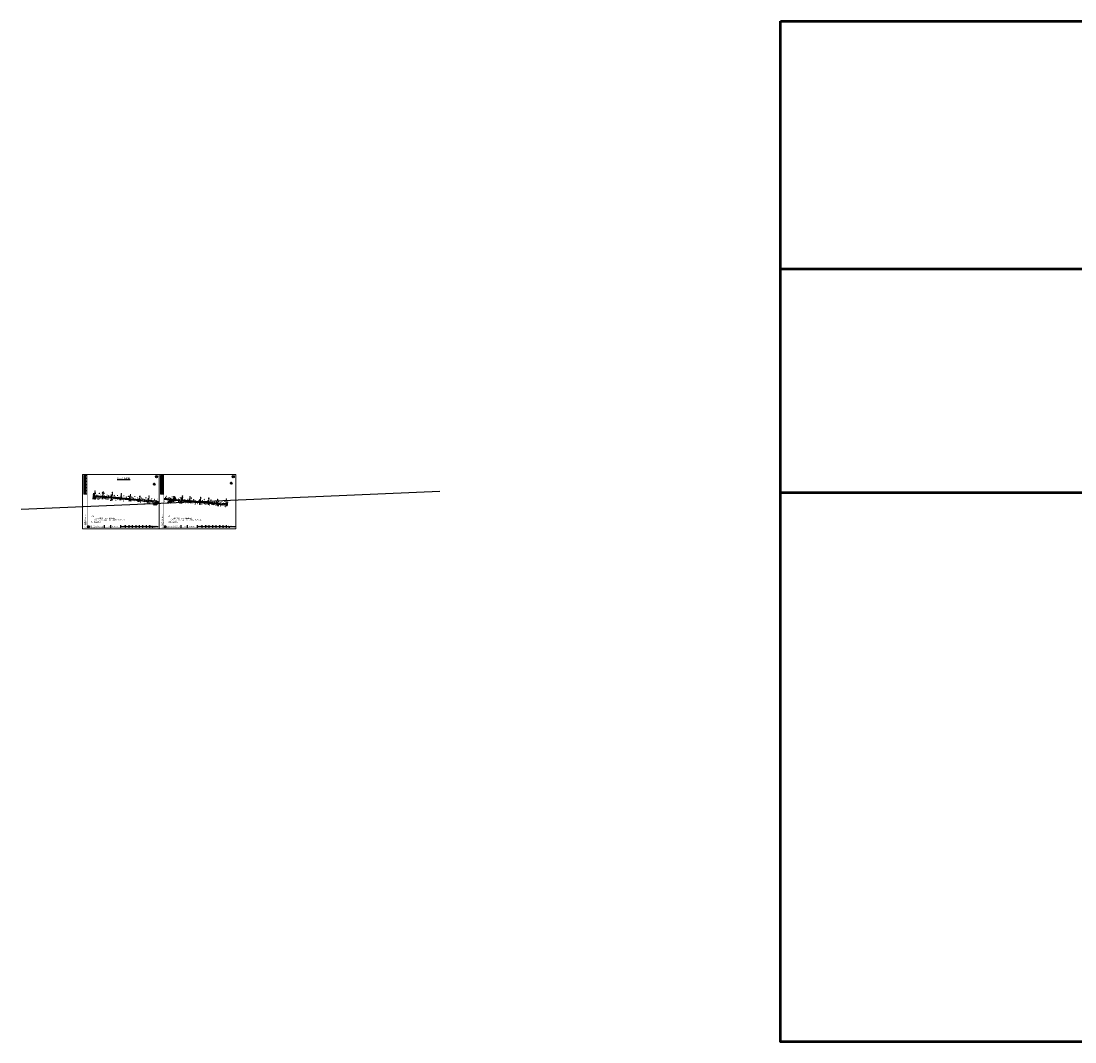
# Model space of a CAD drawing. Header units: millimetres. Extents: x -1851 to 142262423, y -629789 to 22327943.
# Tile 1 of 69: x -1851 to 9687, y -4064 to 7105. Entities that reach past the tile are written whole.
import ezdxf
from ezdxf.enums import TextEntityAlignment as Align

# ---------------------------------------------------------------- set-up
doc = ezdxf.new("R2010")
doc.units = ezdxf.units.MM
for name, pattern in [('X1', [5, 4, -1]), ('X3', [5, 4, -1]), ('X5', [3, 2, -1])]:
    doc.linetypes.add(name, pattern=pattern)
for name, color, linetype in [('DIMTEX', 7, 'Continuous'), ('DLDW', 7, 'Continuous'), ('DLSS', 7, 'Continuous'), ('DMTZ', 7, 'Continuous'), ('duanmianxian', 7, 'Continuous'), ('GCD', 7, 'Continuous'), ('GXYZ', 7, 'Continuous'), ('JMD', 7, 'Continuous'), ('LINE', 7, 'Continuous'), ('SXSS', 7, 'Continuous'), ('ZBTZ', 7, 'Continuous'), ('断面', 7, 'Continuous'), ('断面零线', 7, 'Continuous'), ('说明文字', 7, 'Continuous')]:
    doc.layers.add(name, color=color, linetype=linetype)
doc.layers.add('文字', color=7, linetype='Continuous', lineweight=15)
doc.styles.add('-仿宋_GB2312', font='FangSong_GB2312.ttf')
doc.styles.add('FSDB', font='tssdeng.shx', dxfattribs={"width": 0.7, "bigfont": 'hztxt.shx'})
doc.styles.add('HZ', font='rs.shx', dxfattribs={"bigfont": 'hztxt.shx'})
doc.styles.add('LYJFS', font='times.ttf', dxfattribs={"width": 0.7})
doc.styles.get("Standard").update_dxf_attribs({"font": 'txt', "bigfont": 'gbcbig.shx'})
doc.styles.add('STYLE2', font='txt', dxfattribs={"width": 0.8})
doc.styles.add('仿宋', font='FangSong_GB2312.ttf')
doc.styles.add('宋体', font='txt', dxfattribs={"height": 3.5})
doc.linetypes.add('10421', pattern='A,2,[150,AAA.SHX,S=1,R=0,X=0,Y=1],1e-11', length=2)
doc.linetypes.add('1161', pattern='A,0,[149,AAA.SHX,S=0.15,R=0,X=0,Y=0],-1.6', length=1.6)
doc.linetypes.add('443', pattern='A,9.4,[169,AAA.SHX,S=1,R=0,X=0,Y=0.15],0.6', length=10)

# ---------------------------------------------------------------- blocks, each defined once
blk = doc.blocks.new('gc125')
blk.add_line((0, 0.8), (0, 2.2))
blk.add_circle((0, 0), 0.8)
blk = doc.blocks.new('gc170')
at = {"color": 8, "linetype": 'Continuous'}
blk.add_circle((0, 0), 0.5, dxfattribs=at)
blk = doc.blocks.new('gc013c')
at = {"color": 8, "linetype": 'Continuous'}
blk.add_line((0.5, 0), (4, 0), dxfattribs=at)
at = {"color": 8, "linetype": 'Continuous', "const_width": 0.15, "flags": 128}
blk.add_lwpolyline([(3.775, 0, 1), (3.925, 0, 1)], format="xyb", close=True, dxfattribs=at)
blk = doc.blocks.new('GC200')
at = {"color": 8, "const_width": 0.2}
blk.add_lwpolyline([(-0.1, 0, 1), (0.1, 0, 1)], format="xyb", close=True, dxfattribs=at)
blk = doc.blocks.new('tk')
h = blk.add_hatch(color=152)
h.dxf.hatch_style = 1
h.paths.add_polyline_path([(6876.4, 854.2, 1), (6866.7, 854.2, 1)])
h.paths.add_polyline_path([(6876.2, 854.2, 1), (6866.8, 854.2, 1)], flags=16)
h = blk.add_hatch(color=152)
h.dxf.hatch_style = 1
edge = h.paths.add_edge_path()
edge.add_arc((6873.4, 851.8), 1.46, 43.31771, 70.37004)
edge.add_arc((6872, 847.9), 5.57, 70.37004, 84.52855)
edge.add_arc((6871.4, 841.8), 11.7, 84.52855, 95.17747)
edge.add_arc((6871.6, 852.1), 1.83, 111.79657, 130.9174, ccw=False)
edge.add_arc((6873.5, 847.4), 6.94, 98.84275, 111.79657, ccw=False)
edge.add_arc((6874.5, 840.5), 13.9, 95.21037, 98.84275, ccw=False)
edge.add_ellipse((6871.5, 854.5), major_axis=(-1.77, 0), ratio=0.877698, start_angle=172.65386, end_angle=176.91299)
edge.add_arc((6873.1, 844.2), 10.2, 88.99993, 98.52267)
edge.add_arc((6872.7, 846.8), 7.59, 98.52267, 116.8491)
edge.add_arc((6869.8, 852.5), 1.23, 116.8491, 139.29007)
edge.add_arc((6869.1, 853.2), 0.195, 139.29007, 263.05064)
edge.add_arc((6869.2, 854.7), 1.71, 263.05064, 272.13625)
edge.add_arc((6870.4, 823.4), 29.6, 88.46269, 92.13625, ccw=False)
edge.add_arc((6871.1, 847.9), 5.1, 68.07114, 88.46269, ccw=False)
edge.add_arc((6875.2, 831.3), 21.4, 95.91294, 98.79522)
edge.add_arc((6873.8, 840.1), 12.5, 98.79522, 117.84967)
edge.add_arc((6932.3, 613.7), 246, 104.77039, 105.15791, ccw=False)
edge.add_line((6869.6, 851.6), (6868.8, 851.3))
edge.add_arc((6890.2, 754.1), 99.5, 100.90627, 102.39834, ccw=False)
edge.add_line((6871.3, 851.8), (6870.7, 851.6))
edge.add_arc((6868.4, 880.2), 28.7, 274.61776, 279.69444)
edge.add_arc((6872.5, 856.4), 4.57, 279.69444, 287.61193)
edge.add_arc((6873.4, 853.6), 1.65, 287.61193, 311.5141)
edge.add_arc((6874.3, 852.6), 0.275, 311.5141, 403.31771)
edge = h.paths.add_edge_path()
edge.add_arc((6875.9, 855.4), 2.07, 138.9742, 204.11809, ccw=False)
edge.add_line((6874.4, 856.7), (6872.7, 856.7))
edge.add_line((6872.7, 856.7), (6872.7, 857.3))
edge.add_line((6872.7, 857.3), (6870.4, 857.3))
edge.add_line((6870.4, 857.3), (6870.4, 856.7))
edge.add_line((6870.4, 856.7), (6868.7, 856.7))
edge.add_arc((6867.1, 855.4), 2.07, -24.11809, 41.0258, ccw=False)
edge.add_arc((6865.6, 856.1), 3.75, 314.34412, 335.88191, ccw=False)
edge.add_arc((6867.5, 856.4), 3.11, 282.38773, 290.14658)
edge.add_arc((6864.5, 864.8), 12, 290.14658, 296.64952)
edge.add_ellipse((6871.5, 854.5), major_axis=(-1.77, 0), ratio=0.877698, start_angle=176.91299, end_angle=378.37474, ccw=False)
edge.add_ellipse((6871.5, 854.5), major_axis=(-1.77, 0), ratio=0.877698, start_angle=172.65386, end_angle=176.91299, ccw=False)
edge.add_ellipse((6871.5, 854.5), major_axis=(-1.77, 0), ratio=0.877698, start_angle=161.62526, end_angle=172.65386, ccw=False)
edge.add_arc((6878.6, 864.8), 12, 243.35048, 249.85342)
edge.add_arc((6875.5, 856.4), 3.11, 249.85342, 257.61227)
edge.add_arc((6877.5, 856.1), 3.75, 204.11809, 225.65588, ccw=False)
at = {"lineweight": 0}
for p, q in [((6838.6, 842.2), (6838.6, 1139.2)), ((6838.6, 1139.2), (7258.6, 1139.2)), ((7258.6, 1139.2), (7258.6, 842.2)), ((7258.6, 842.2), (6838.6, 842.2)), ((7253.6, 854.2), (7046.6, 854.2))]:
    blk.add_line(p, q, dxfattribs=at)
for p, q in [((6863.6, 1134.2), (6845.6, 1134.2)), ((6845.6, 1134.2), (6845.6, 1032.2)), ((6863.6, 1117.2), (6845.6, 1117.2)), ((6863.6, 1100.2), (6845.6, 1100.2)), ((6851.6, 1134.2), (6851.6, 1032.2)), ((6857.6, 1134.2), (6857.6, 1032.2)), ((6863.6, 1083.2), (6845.6, 1083.2)), ((6863.6, 1066.2), (6845.6, 1066.2)), ((6863.6, 1049.2), (6845.6, 1049.2)), ((6863.6, 1032.2), (6845.6, 1032.2)), ((6956.6, 861.2), (6956.6, 847.2)), ((6991.6, 861.2), (6991.6, 847.2)), ((7046.6, 861.2), (7046.6, 847.2)), ((7072.6, 861.2), (7072.6, 847.2)), ((7091.6, 861.2), (7091.6, 847.2)), ((7110.6, 861.2), (7110.6, 847.2)), ((7129.6, 861.2), (7129.6, 847.2)), ((7148.6, 861.2), (7148.6, 847.2)), ((7167.6, 861.2), (7167.6, 847.2)), ((7186.6, 861.2), (7186.6, 847.2)), ((7204.6, 861.2), (7204.6, 847.2)), ((7221.6, 854.2), (7221.6, 847.2))]:
    blk.add_line(p, q)
at = {"lineweight": 0, "const_width": 1}
blk.add_lwpolyline([(6863.6, 1134.2), (7253.6, 1134.2), (7253.6, 847.2), (6863.6, 847.2)], close=True, dxfattribs=at)
at = {"lineweight": 0, "const_width": 0.4}
blk.add_lwpolyline([(7253.6, 861.2), (6863.6, 861.2)], dxfattribs=at)
at = {"color": 152}
for points in [[(6873.3, 854.4, 0.041575), (6871.6, 854.3, 0.080135), (6869.3, 853.6, 0.098231), (6868.9, 853.3, 0.59944), (6869, 853, 0.039664), (6869.3, 853, -0.01603), (6871.2, 853, -0.08921), (6873, 852.6, 0.012577), (6871.9, 852.5, 0.083333), (6868, 851.2, -0.001691), (6869.6, 851.6), (6868.8, 851.3, -0.00651), (6871.3, 851.8), (6870.7, 851.6, 0.022155), (6873.2, 851.9, 0.03456), (6873.9, 852.1, 0.104673), (6874.5, 852.4, 0.423464), (6874.5, 852.8, 0.118589), (6873.9, 853.2, 0.061857), (6872.6, 853.5, 0.046498), (6870.4, 853.5, -0.083624), (6870.9, 853.8, -0.056582), (6872.4, 854.2, -0.015851), (6873.3, 854.3)], [(6869.8, 854, -0.028382), (6868.6, 853.5, -0.033867), (6868.2, 853.4, 0.094254), (6869, 854.5, 0.292155), (6868.7, 856.7), (6870.4, 856.7), (6870.4, 857.3), (6872.7, 857.3), (6872.7, 856.7), (6874.4, 856.7, 0.292155), (6874.1, 854.5, 0.094254), (6874.9, 853.4, -0.033867), (6874.5, 853.5, -0.028382), (6873.2, 854)]]:
    blk.add_lwpolyline(points, format="xyb", dxfattribs=at)
for radius in [4.84, 4.68]:
    blk.add_circle((6871.5, 854.2), radius, dxfattribs=at)
blk.add_arc((6873.5, 847.4), 6.94, 98.84275, 111.79657, dxfattribs=at)
for start_param, end_param in [(2.820893, 6.603885), (3.013378, 3.087714)]:
    blk.add_ellipse((6871.5, 854.5), major_axis=(-1.77, 0), ratio=0.877698, start_param=start_param, end_param=end_param, dxfattribs=at)
at = {"style": '宋体'}
for s, height, width, p in [('江苏省水利勘测设计研究院有限公司', 3.75, 0.9, (6915.7, 856)), ('Jiangsu Surveying and Design Institute of Water Resources Co., Ltd.', 2, 0.8, (6915.6, 851.2)), ('丰县四联河灌区节水配套改造项目', 1.8, 0.75, (6974.4, 855.1))]:
    blk.add_text(s, height=height, dxfattribs=dict(at, width=width)).set_placement(p, align=Align.MIDDLE)
at = {"style": 'LYJFS'}
for s, p in [('（阶段）', (7055.4, 857.7)), ('（专业）', (7055.4, 850.7))]:
    blk.add_text(s, height=2.5, dxfattribs=at).set_placement(p, align=Align.MIDDLE_CENTER)
at = {"style": '仿宋'}
blk.add_text('2018.01', height=2.5, dxfattribs=at).set_placement((7195.6, 850.7), align=Align.MIDDLE)
at = {"rotation": 90}
for s, insert, char_height, attachment_point, style in [('会签者', (6848.6, 1057.7), 2.5, 5, '宋体'), ('会签专业', (6848.6, 1040.7), 2.5, 5, '宋体'), ('日 期', (6848.6, 1074.7), 2.5, 5, '宋体'), ('江苏省水利勘测设计研究院有限公司\\P地址：扬州市吉安路209号吉安大厦1号楼  邮编：225127\\P电话：0514-87860116  传真：0514-87889101\\P声明：未经授权，不得翻印、传播或它用。', (6861.9, 847.1), 2, 7, '仿宋')]:
    blk.add_mtext(s, dxfattribs=dict(at, insert=insert, char_height=char_height, attachment_point=attachment_point, style=style))
at = {"char_height": 2.5, "attachment_point": 5, "style": '宋体'}
for s, insert in [('设计', (7066, 857.7)), ('部分', (7066, 850.7)), ('批 准', (7082.1, 857.7)), ('核 定', (7101, 857.7)), ('审 查', (7120, 857.7)), ('校 核', (7139.1, 857.8)), ('设 计', (7158.1, 857.8)), ('制 图', (7177, 857.7)), ('日 期', (7195.6, 857.7)), ('甲级设计证书编号A132012666', (7229.1, 857.7)), ('图 号', (7213.1, 850.7))]:
    blk.add_mtext(s, dxfattribs=dict(at, insert=insert))
blk = doc.blocks.new('A$C67844AE1')
at = {"color": 7, "linetype": 'ByBlock', "lineweight": -3}
for p, q in [((-69, 13), (-102, -126)), ((-69, 13), (-69, -94)), ((-69, 13), (-35, -126)), ((-69, 6), (-67, 5)), ((-69, -94), (-102, -126)), ((-75, -14), (-75, -14)), ((-69, -4), (-63, -9)), ((-69, -14), (-60, -22)), ((-69, -24), (-57, -35)), ((-69, -34), (-54, -48)), ((-69, -44), (-51, -61)), ((-69, -54), (-47, -74)), ((-69, -64), (-44, -87)), ((-69, -74), (-41, -100)), ((-69, -84), (-38, -113)), ((-69, -94), (-35, -126))]:
    blk.add_line(p, q, dxfattribs=at)
for start, end in [(98.47003, 234.12822), (258.35647, 281.64353), (305.87178, 81.52997)]:
    blk.add_arc((-69, -59), 44.7, start, end, dxfattribs=at)
at = {"color": 7, "linetype": 'ByBlock', "lineweight": -3, "insert": (-83, 62), "char_height": 40, "width": 53.57, "attachment_point": 1}
blk.add_mtext('{\\fSimSun|b0|i0|c134|p2;N}', dxfattribs=at)
blk = doc.blocks.new('gc111')
at = {"color": 8}
for p, q in [((-1, 0), (1, 0)), ((0, 0), (0, 2))]:
    blk.add_line(p, q, dxfattribs=at)
blk = doc.blocks.new('gc013a')
at = {"linetype": 'Continuous'}
blk.add_line((0, 0), (4, 0), dxfattribs=at)
at = {"linetype": 'Continuous', "flags": 128}
for points in [[(3, 0), (3, 0), (3, 0)], [(3, 0), (4, 0), (3, 0)]]:
    blk.add_lwpolyline(points, dxfattribs=at)

msp = doc.modelspace()

# ---------------------------------------------------------------- linework, layer by layer
at = {"color": 7, "flags": 128}
for points in [[(106, 1845), (106, 1851)], [(105, 1834), (105, 1839)]]:
    msp.add_lwpolyline(points, dxfattribs=at)
at = {"layer": 'DIMTEX', "color": 1, "linetype": 'Continuous'}
msp.add_line((-799, 2091), (-657, 2091), dxfattribs=at)
at = {"layer": 'DIMTEX', "linetype": 'Continuous'}
msp.add_line((-799, 2089), (-657, 2089), dxfattribs=at)
at = {"layer": 'DLSS', "color": 7, "linetype": 'Continuous'}
for p, q in [((-368, 1849), (-367, 1848)), ((-368, 1849), (-367, 1848)), ((-349, 1846), (-348, 1847)), ((-349, 1846), (-348, 1847)), ((-213, 1868), (-211, 1869)), ((-210, 1872), (-209, 1871)), ((-210, 1872), (-209, 1871)), ((-193, 1866), (-192, 1865)), ((-191, 1869), (-189, 1870)), ((-191, 1869), (-189, 1870)), ((-371, 1844), (-370, 1845)), ((-351, 1843), (-350, 1842))]:
    msp.add_line(p, q, dxfattribs=at)
at = {"layer": 'DLSS', "color": 7, "linetype": 'X5'}
for p, q in [((-367, 1848), (-349, 1846)), ((-211, 1869), (-193, 1866)), ((-209, 1871), (-191, 1869)), ((-370, 1845), (-351, 1843))]:
    msp.add_line(p, q, dxfattribs=at)
at = {"layer": 'DLSS', "color": 7, "linetype": 'X3', "flags": 128}
for points, const_width in [([(-869, 1857), (-865, 1920)], 0.3), ([(-867, 1889), (-756, 1878), (-666, 1869)], 0.3), ([(-394, 1808), (-368, 1842), (-348, 1868)], 0.2), ([(-235, 1832), (-209, 1866), (-184, 1899)], 0.2), ([(-106, 1891), (-108, 1827)], 0.2), ([(101, 1816), (100, 1868)], 0.2), ([(398, 1823), (398, 1823), (300, 1830), (201, 1840), (113, 1847), (103, 1848)], 0.3)]:
    msp.add_lwpolyline(points, dxfattribs=dict(at, const_width=const_width))
at = {"layer": 'DLSS', "color": 7, "linetype": 'Continuous', "flags": 128}
for points in [[(-870, 1890), (-868, 1891)], [(-868, 1897), (-869, 1898)], [(-868, 1891), (-868, 1897)], [(-865, 1897), (-864, 1898)], [(-865, 1891), (-865, 1897)], [(-864, 1890), (-865, 1891)], [(98, 1847), (99, 1846)], [(104, 1847), (103, 1846)], [(99, 1839), (98, 1838)], [(99, 1846), (99, 1839)], [(103, 1846), (103, 1839)], [(103, 1839), (104, 1838)], [(305, 1814), (306, 1815)], [(306, 1820), (307, 1819)], [(306, 1815), (310, 1814)], [(307, 1819), (311, 1819)], [(310, 1814), (311, 1813)], [(311, 1819), (312, 1820)]]:
    msp.add_lwpolyline(points, dxfattribs=at)
at = {"layer": 'DLSS', "color": 7, "linetype": 'Continuous', "const_width": 0.2, "flags": 128}
for points in [[(-348, 1853), (-383, 1807)], [(-173, 1898), (-224, 1831)], [(-102, 1827), (-99, 1891)], [(103, 1868), (103, 1816)]]:
    msp.add_lwpolyline(points, dxfattribs=at)
at = {"layer": 'DLSS', "color": 7, "linetype": 'X3', "flags": 128}
msp.add_lwpolyline([(312, 1796, 0.3, 0.3, 0), (312, 1799, 0.3, 0.3, 0), (312, 1816, 0.3, 0.3, 0), (202, 1827, 0.3, 0.3, 0), (103, 1836, 0, 0, 0)], format="xyseb", dxfattribs=at)
at = {"layer": 'DMTZ', "color": 7, "linetype": '10421', "flags": 128}
for points in [[(-1060, 1874), (-1060, 1877), (-1057, 1907), (-1048, 1907), (-1044, 1906), (-957, 1897), (-868, 1891)], [(-868, 1897), (-956, 1904), (-1048, 1912), (-1057, 1915), (-1056, 1940)], [(-864, 1857), (-862, 1884), (-866, 1885), (-868, 1857)], [(-864, 1920), (-865, 1897)], [(-865, 1891), (-756, 1879), (-666, 1871), (-667, 1853)], [(-662, 1903), (-663, 1895), (-663, 1880), (-663, 1879), (-664, 1878), (-665, 1878), (-756, 1884), (-856, 1896), (-860, 1896), (-861, 1897), (-861, 1897), (-861, 1920)], [(-664, 1852), (-663, 1870), (-657, 1870), (-555, 1860), (-457, 1850), (-380, 1843), (-406, 1809)], [(-362, 1850), (-376, 1852), (-456, 1859), (-555, 1866), (-656, 1875), (-659, 1876), (-660, 1877), (-660, 1878), (-659, 1903)], [(-348, 1849), (-381, 1807)], [(-204, 1873), (-218, 1875), (-288, 1882)], [(-288, 1873), (-221, 1867), (-248, 1833)], [(-235, 1832), (-207, 1868)], [(-170, 1898), (-223, 1831)], [(-215, 1830), (-203, 1845), (-189, 1864), (-178, 1863), (-117, 1858), (-117, 1865), (-177, 1870), (-183, 1871), (-161, 1897)], [(-99, 1891), (-102, 1827)], [(-93, 1828), (-92, 1855), (-88, 1855), (-3, 1848), (99, 1839)], [(99, 1846), (-3, 1856), (-87, 1864), (-91, 1864), (-89, 1890)], [(103, 1868), (103, 1849), (108, 1849), (108, 1868)], [(-394, 1808), (-366, 1845)], [(-373, 1807), (-362, 1821), (-348, 1840)], [(412, 1822), (398, 1822), (300, 1829), (201, 1838), (112, 1845), (103, 1846)], [(103, 1839), (105, 1838), (111, 1837), (201, 1830), (299, 1822), (306, 1821), (306, 1819)], [(106, 1815), (106, 1835), (104, 1835), (104, 1815)], [(306, 1815), (305, 1798)], [(310, 1819), (310, 1819), (311, 1820), (313, 1820), (400, 1812), (411, 1812)], [(310, 1797), (310, 1815)]]:
    msp.add_lwpolyline(points, dxfattribs=at)
at = {"layer": 'duanmianxian', "color": 7, "flags": 128}
for points in [[(-1052, 1873), (-1044, 1939)], [(-959, 1875), (-953, 1929)], [(-859, 1864), (-853, 1921)], [(-757, 1863), (-755, 1909)], [(-658, 1854), (-655, 1902)], [(-557, 1846), (-553, 1887)], [(-460, 1830), (-453, 1883)], [(-182, 1846), (-175, 1879)], [(-89, 1843), (-86, 1883)], [(-3, 1833), (-3, 1877)], [(110, 1814), (114, 1870)], [(200, 1813), (202, 1865)], [(401, 1797), (395, 1851)], [(299, 1806), (300, 1845)]]:
    msp.add_lwpolyline(points, dxfattribs=at)
at = {"layer": 'GXYZ', "color": 7, "linetype": 'Continuous', "flags": 128}
for points in [[(-373, 1807), (-373, 1807)], [(-215, 1830), (-215, 1830)]]:
    msp.add_lwpolyline(points, dxfattribs=at)
at = {"layer": 'JMD', "color": 7, "linetype": '443', "const_width": 0.3, "flags": 128}
msp.add_lwpolyline([(-473, 1823), (-473, 1839), (-534, 1839), (-534, 1822)], dxfattribs=at)
at = {"layer": 'SXSS', "color": 7, "linetype": 'X1', "const_width": 0.3, "flags": 128}
msp.add_lwpolyline([(-119, 1862), (-97, 1860)], dxfattribs=at)
at = {"layer": 'ZBTZ', "color": 7, "linetype": '1161', "flags": 128}
msp.add_lwpolyline([(-1044, 1906), (-1044, 1872)], dxfattribs=at)
at = {"layer": '断面', "color": 3, "lineweight": 50}
for p, q in [((6464, 4396), (25094, 4396)), ((6464, 1946), (25094, 1946))]:
    msp.add_line(p, q, dxfattribs=at)
at = {"layer": '断面'}
for p, q in [((-379, 2120), (-356, 2120)), ((461, 2120), (484, 2120)), ((-1851, 1766), (2733, 1961))]:
    msp.add_line(p, q, dxfattribs=at)
at = {"layer": '断面', "color": 3, "lineweight": 50}
msp.add_lwpolyline([(6464, 7105), (25094, 7105), (25094, -4064), (6464, -4064)], close=True, dxfattribs=at)
at = {"layer": '断面'}
for centre in [(-368, 2120), (472, 2120)]:
    msp.add_circle(centre, 11.8, dxfattribs=at)
at = {"layer": '断面零线', "color": 7, "flags": 128}
for points in [[(-1048, 1907), (-957, 1897), (-857, 1888), (-756, 1879), (-657, 1870), (-555, 1860), (-457, 1850), (-348, 1840)], [(-288, 1873), (-178, 1863), (-88, 1855), (-3, 1848), (111, 1837), (201, 1830), (299, 1822), (400, 1812)]]:
    msp.add_lwpolyline(points, dxfattribs=at)

# ---------------------------------------------------------------- block references
at = {"layer": 'DLDW', "color": 7, "rotation": 90}
for p in [(201, 1857), (204, 1859)]:
    msp.add_blockref('gc111', p, dxfattribs=at)
at = {"layer": 'GCD', "color": 7, "rotation": 90}
for p in [(-1055, 1916, 37), (-1052, 1929, 38), (-1050, 1874, 37), (-1048, 1892, 37), (-1035, 1934, 38), (-1034, 1904, 37), (-1021, 1913, 38), (-1016, 1894, 37), (-1001, 1870, 38), (-994, 1933, 37), (-984, 1885, 37), (-978, 1919, 37), (-969, 1895, 37), (-962, 1939, 37), (-962, 1876, 37), (-940, 1903, 37), (-937, 1882, 37), (-935, 1934, 37), (-927, 1873, 37), (-914, 1888, 37), (-908, 1913, 37), (-900, 1869, 37), (-891, 1906, 37), (-871, 1889, 37), (-870, 1856, 38), (-869, 1899, 37), (-866, 1916, 37), (-865, 1871, 37), (-860, 1898, 37), (-851, 1887, 37), (-851, 1862, 37), (-848, 1921, 37), (-842, 1897, 37), (-834, 1876, 37), (-830, 1909, 37), (-816, 1894, 37), (-814, 1860, 37), (-795, 1911, 37), (-794, 1874, 37), (-779, 1887, 36), (-770, 1863, 37), (-763, 1901, 38), (-756, 1879, 37), (-749, 1891, 38), (-734, 1869, 37), (-727, 1850, 37), (-725, 1907, 37), (-699, 1891, 38), (-686, 1868, 37), (-677, 1900, 38), (-675, 1850, 37), (-665, 1879, 37), (-665, 1863, 37), (-661, 1901, 37), (-653, 1881, 37), (-649, 1869, 37), (-647, 1850, 37), (-645, 1899, 37), (-637, 1889, 37), (-636, 1874, 36), (-635, 1858, 37), (-619, 1877, 37), (-606, 1850, 37), (-606, 1900, 38), (-598, 1871, 37), (-590, 1862, 37), (-575, 1883, 38), (-555, 1898, 37), (-542, 1866, 37), (-535, 1881, 37), (-534, 1856, 36), (-517, 1874, 37), (-497, 1863, 38), (-484, 1884, 38), (-476, 1852, 37), (-467, 1862, 38), (-459, 1878, 38), (-453, 1849, 37), (-449, 1859, 38), (-427, 1863, 38), (-419, 1877, 38), (-401, 1855, 38), (-388, 1866, 38), (-371, 1854, 38), (-354, 1872, 38), (-285, 1849, 37), (-268, 1887, 38), (-265, 1868, 38), (-261, 1901, 38), (-248, 1850, 38), (-243, 1879, 38), (-230, 1889, 38), (-225, 1865, 38), (-217, 1847, 38), (-213, 1878, 38), (-200, 1866, 38), (-196, 1895, 38), (-194, 1852, 38), (-181, 1895, 32), (-179, 1877, 38), (-167, 1895, 37), (-164, 1852, 37), (-162, 1880, 38), (-154, 1870, 38), (-139, 1857, 37), (-125, 1870, 38), (-109, 1890, 38), (-103, 1872, 38), (-92, 1854, 37), (-90, 1865, 38), (-89, 1888, 38), (-81, 1877, 38), (-61, 1863, 38), (-34, 1848, 38), (-24, 1866, 38), (-5, 1847, 38), (9, 1855, 38), (13, 1880, 38), (38, 1863, 38), (53, 1851, 38), (94, 1849, 38), (102, 1866, 38), (106, 1860, 36), (111, 1856, 38), (133, 1852, 38), (155, 1865, 38), (229, 1858, 38), (347, 1847, 38), (379, 1848, 38), (-571, 1845, 37), (-541, 1837, 38), (-501, 1845, 38), (-471, 1838, 38), (-443, 1825, 37), (-424, 1845, 38), (-406, 1826, 38), (-391, 1820, 36), (-383, 1842, 38), (-375, 1824, 38), (-368, 1816, 37), (-358, 1843, 38), (-352, 1828, 38), (-232, 1843, 36), (-210, 1840, 37), (-177, 1841, 37), (-127, 1844, 38), (-114, 1828, 38), (-97, 1837, 36), (-91, 1825, 38), (-69, 1844, 38), (-51, 1826, 38), (-21, 1829, 38), (4, 1829, 38), (21, 1845, 38), (30, 1829, 38), (55, 1816, 38), (81, 1819, 38), (105, 1819, 37), (121, 1845, 38), (128, 1816, 38), (159, 1826, 38), (165, 1845, 38), (173, 1815, 38), (192, 1840, 38), (193, 1825, 38), (210, 1808, 38), (214, 1829, 38), (218, 1837, 38), (234, 1816, 38), (241, 1843, 38), (245, 1826, 38), (262, 1812, 38), (266, 1836, 38), (282, 1805, 38), (287, 1844, 38), (301, 1833, 38), (304, 1799, 38), (308, 1805, 36), (313, 1844, 38), (325, 1819, 38), (331, 1797, 38), (332, 1830, 38), (358, 1805, 38), (366, 1827, 38), (379, 1814, 37), (385, 1789, 38), (397, 1826, 38), (404, 1804, 37), (411, 1836, 38)]:
    msp.add_blockref('GC200', p, dxfattribs=at)
at = {"layer": 'GXYZ', "color": 7}
for name, p, rotation in [('gc170', (-217, 1858), 90), ('gc013c', (-217, 1858), 355.3938277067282), ('gc013c', (-203, 1856), 173.8348031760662), ('gc170', (-203, 1856), 90), ('gc013c', (-203, 1845), 52.65248789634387), ('gc013c', (-203, 1856), 355.3938277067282), ('gc013c', (-183, 1871), 232.6524878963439), ('gc170', (-183, 1871), 90), ('gc170', (-183, 1871), 90), ('gc013c', (-183, 1871), 48.19918143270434), ('gc013c', (-183, 1871), 355.6794419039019), ('gc013c', (-171, 1885), 228.1991814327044), ('gc170', (-171, 1885), 90), ('gc013c', (-171, 1885), 48.19918143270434), ('gc013c', (-117, 1866), 174.1856464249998), ('gc170', (-117, 1866), 90), ('gc013c', (-117, 1866), 356.2117619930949), ('gc013c', (-112, 1849), 176.0007935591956), ('gc170', (-112, 1849), 90), ('gc013c', (-112, 1849), 355.4785296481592), ('gc013c', (-78, 1863), 174.8284205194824), ('gc013c', (-78, 1863), 85.75338404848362), ('gc170', (-78, 1863), 90), ('gc013c', (-78, 1863), 264.5712198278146), ('gc170', (-376, 1835), 90), ('gc013c', (-376, 1835), 355.3938277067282), ('gc013c', (-361, 1833), 173.8348031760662), ('gc013c', (-362, 1821), 233.1776987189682), ('gc170', (-361, 1833), 90), ('gc013c', (-362, 1821), 52.65248789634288), ('gc170', (-362, 1821), 90), ('gc013c', (-361, 1833), 355.3938277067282), ('gc013c', (-203, 1845), 233.1776987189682), ('gc170', (-203, 1845), 90), ('gc170', (-92, 1840), 90), ('gc013a', (-92, 1840), 269.0424135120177), ('gc013c', (-38, 1843), 175.4785296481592), ('gc170', (-38, 1843), 90), ('gc013c', (-38, 1843), 355.6932832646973), ('gc013c', (12, 1839), 175.6932832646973), ('gc170', (12, 1839), 90), ('gc013c', (12, 1839), 354.8105021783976), ('gc013c', (54, 1836), 174.8105021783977), ('gc170', (54, 1836), 90), ('gc013c', (54, 1836), 355.4226091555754), ('gc013c', (109, 1831), 175.4226091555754), ('gc170', (109, 1831), 90), ('gc013c', (109, 1831), 355.5737370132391), ('gc013c', (155, 1828), 175.573737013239), ('gc170', (155, 1828), 90), ('gc013c', (155, 1828), 355.2590343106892), ('gc013c', (199, 1824), 175.2590343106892), ('gc170', (199, 1824), 90), ('gc013c', (199, 1824), 355.6074440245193), ('gc013c', (247, 1820), 175.6074440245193), ('gc170', (247, 1820), 90), ('gc013c', (247, 1820), 355.5590243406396), ('gc013c', (292, 1817), 175.5590243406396), ('gc170', (292, 1817), 90), ('gc013c', (292, 1817), 354.8565526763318), ('gc013c', (339, 1813), 174.8565526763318), ('gc170', (339, 1813), 90), ('gc013c', (339, 1813), 355.6343836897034), ('gc013c', (385, 1809), 175.6343836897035), ('gc170', (385, 1809), 90), ('gc013c', (385, 1809), 354.9075147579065)]:
    msp.add_blockref(name, p, dxfattribs=dict(at, rotation=rotation))
at = {"layer": 'LINE', "color": 2, "xscale": 0.1715085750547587, "yscale": 0.171508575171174, "zscale": 0.1715085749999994, "rotation": 90}
for p in [(-404, 2050, 30), (439, 2061, 30)]:
    msp.add_blockref('A$C67844AE1', p, dxfattribs=at)
at = {"layer": 'ZBTZ', "color": 7, "rotation": 90}
for p in [(-1033, 1898), (-1033, 1878), (-1023, 1888), (-1013, 1898), (-1013, 1878), (-1003, 1888), (-993, 1898), (-993, 1878), (-983, 1888), (-973, 1898), (-973, 1878), (-963, 1888), (-953, 1878), (-943, 1888), (-933, 1878), (-923, 1888), (-913, 1878), (-903, 1888), (-893, 1878), (-883, 1888)]:
    msp.add_blockref('gc125', p, dxfattribs=at)
at = {"layer": '断面', "xscale": 2.000099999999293, "yscale": 2.000099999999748, "zscale": 2.0001}
for p in [(-14856, -134), (-14016, -134)]:
    msp.add_blockref('tk', p, dxfattribs=at)

# ---------------------------------------------------------------- texts
at = {"color": 7}
for p in [(-998, 1903), (-738, 1879), (-445, 1851), (-287, 1875), (80, 1842), (341, 1820)]:
    msp.add_text('翟庄东中沟', height=4, rotation=354.2625, dxfattribs=at).set_placement(p)
at = {"layer": 'DIMTEX', "linetype": 'Continuous', "style": 'STYLE2', "width": 0.8}
for s, height, p in [('翟庄东中沟清淤平面图', 12, (-797, 2095)), ('1', 8, (-370, 2121)), ('2', 8, (-370, 2111)), ('2', 8, (470, 2121)), ('2', 8, (470, 2111))]:
    msp.add_text(s, height=height, dxfattribs=at).set_placement(p)
at = {"layer": 'DLSS', "color": 7, "style": 'HZ', "width": 0.8}
for s, p in [('土路', (-868, 1889)), ('土路', (-842, 1887)), ('土路', (-791, 1881)), ('土路', (-703, 1873)), ('沥青', (-207, 1861)), ('土路', (161, 1844)), ('沥青', (-365, 1838)), ('土路', (101, 1841)), ('土路', (127, 1834)), ('土路', (256, 1822)), ('土路', (311, 1830)), ('土路', (392, 1823))]:
    msp.add_text(s, height=3, rotation=90, dxfattribs=at).set_placement(p, align=Align.MIDDLE)
at = {"layer": 'DLSS', "color": 7, "linetype": 'X3', "style": 'HZ', "width": 0.8}
msp.add_text('水泥路', height=3, rotation=90, dxfattribs=at).set_placement((-103, 1855), align=Align.MIDDLE)
at = {"layer": 'duanmianxian', "color": 7, "char_height": 5, "width": 14.75, "attachment_point": 1, "rotation": 90}
for s, insert in [('0+010', (-1045, 1942)), ('0+100', (-954, 1933)), ('0+200', (-854, 1928)), ('0+300', (-757, 1913)), ('0+400', (-655, 1905)), ('0+500', (-552, 1890)), ('0+600', (-453, 1887)), ('0+720', (-175, 1883)), ('0+810', (-86, 1888)), ('0+900', (-5, 1880)), ('1+010', (114, 1874)), ('1+100', (202, 1868)), ('1+200', (298, 1853)), ('1+300', (394, 1855))]:
    msp.add_mtext(s, dxfattribs=dict(at, insert=insert))
at = {"layer": 'GCD', "color": 7, "style": 'HZ', "width": 0.8}
for s, p in [('37.46', (-1055, 1917, 37)), ('37.59', (-1052, 1930, 38)), ('37.43', (-1050, 1875, 37)), ('37.38', (-1048, 1893, 37)), ('37.58', (-1035, 1935, 38)), ('37.32', (-1034, 1905, 37)), ('37.58', (-1021, 1914, 38)), ('37.32', (-1016, 1895, 37)), ('37.76', (-1001, 1871, 38)), ('37.50', (-994, 1934, 37)), ('37.32', (-984, 1886, 37)), ('37.39', (-978, 1920, 37)), ('37.32', (-969, 1896, 37)), ('37.50', (-962, 1940, 37)), ('37.39', (-962, 1877, 37)), ('36.79', (-940, 1904, 37)), ('37.39', (-937, 1883, 37)), ('37.39', (-935, 1935, 37)), ('37.32', (-927, 1874, 37)), ('37.32', (-914, 1889, 37)), ('37.45', (-908, 1914, 37)), ('37.32', (-900, 1870, 37)), ('37.45', (-891, 1907, 37)), ('37.38', (-871, 1890, 37)), ('37.59', (-870, 1857, 38)), ('37.38', (-869, 1900, 37)), ('37.45', (-866, 1917, 37)), ('36.59', (-865, 1872, 37)), ('37.42', (-860, 1899, 37)), ('37.21', (-851, 1888, 37)), ('37.32', (-851, 1863, 37)), ('37.45', (-848, 1922, 37)), ('37.45', (-842, 1898, 37)), ('37.32', (-834, 1877, 37)), ('37.47', (-830, 1910, 37)), ('37.39', (-816, 1895, 37)), ('37.37', (-814, 1861, 37)), ('37.47', (-795, 1912, 37)), ('37.37', (-794, 1875, 37)), ('36.33', (-779, 1888, 36)), ('37.46', (-770, 1864, 37)), ('37.52', (-763, 1902, 38)), ('37.31', (-756, 1880, 37)), ('37.77', (-749, 1892, 38)), ('37.37', (-734, 1870, 37)), ('37.37', (-727, 1851, 37)), ('37.47', (-725, 1908, 37)), ('37.51', (-699, 1892, 38)), ('37.42', (-686, 1869, 37)), ('37.51', (-677, 1901, 38)), ('37.43', (-675, 1851, 37)), ('37.28', (-665, 1880, 37)), ('36.55', (-665, 1864, 37)), ('36.66', (-661, 1902, 37)), ('37.43', (-653, 1882, 37)), ('37.24', (-649, 1870, 37)), ('37.14', (-647, 1851, 37)), ('37.29', (-645, 1900, 37)), ('37.37', (-637, 1890, 37)), ('36.44', (-636, 1875, 36)), ('37.14', (-635, 1859, 37)), ('37.49', (-619, 1878, 37)), ('37.52', (-606, 1901, 38)), ('37.33', (-606, 1851, 37)), ('36.94', (-598, 1872, 37)), ('37.33', (-590, 1863, 37)), ('37.69', (-575, 1884, 38)), ('37.33', (-571, 1846, 37)), ('37.44', (-555, 1899, 37)), ('36.94', (-542, 1867, 37)), ('37.44', (-535, 1882, 37)), ('35.80', (-534, 1857, 36)), ('37.44', (-517, 1875, 37)), ('37.58', (-501, 1846, 38)), ('37.52', (-497, 1864, 38)), ('37.56', (-484, 1885, 38)), ('37.49', (-476, 1853, 37)), ('37.58', (-467, 1863, 38)), ('37.56', (-459, 1879, 38)), ('37.49', (-453, 1850, 37)), ('37.58', (-449, 1860, 38)), ('37.53', (-427, 1864, 38)), ('37.56', (-424, 1846, 38)), ('37.53', (-419, 1878, 38)), ('37.64', (-401, 1856, 38)), ('37.64', (-388, 1867, 38)), ('37.53', (-383, 1843, 38)), ('37.64', (-371, 1855, 38)), ('38.23', (-358, 1844, 38)), ('38.18', (-354, 1873, 38)), ('37.42', (-285, 1850, 37)), ('37.53', (-268, 1888, 38)), ('37.56', (-265, 1869, 38)), ('37.53', (-261, 1902, 38)), ('37.50', (-248, 1851, 38)), ('37.64', (-243, 1880, 38)), ('36.46', (-232, 1844, 36)), ('37.64', (-230, 1890, 38)), ('37.53', (-225, 1866, 38)), ('38.11', (-217, 1848, 38)), ('37.64', (-213, 1879, 38)), ('36.82', (-210, 1841, 37)), ('38.23', (-200, 1867, 38)), ('38.18', (-196, 1896, 38)), ('37.63', (-194, 1853, 38)), ('31.66', (-181, 1896, 32)), ('37.82', (-179, 1878, 38)), ('37.40', (-177, 1842, 37)), ('36.93', (-167, 1896, 37)), ('37.40', (-164, 1853, 37)), ('37.84', (-162, 1881, 38)), ('37.75', (-154, 1871, 38)), ('37.44', (-139, 1858, 37)), ('37.59', (-127, 1845, 38)), ('37.89', (-125, 1871, 38)), ('38.23', (-109, 1891, 38)), ('38.15', (-103, 1873, 38)), ('37.43', (-92, 1855, 37)), ('37.84', (-90, 1866, 38)), ('37.81', (-89, 1889, 38)), ('37.72', (-81, 1878, 38)), ('37.54', (-69, 1845, 38)), ('37.73', (-61, 1864, 38)), ('37.61', (-34, 1849, 38)), ('37.77', (-24, 1867, 38)), ('37.78', (-5, 1848, 38)), ('37.90', (9, 1856, 38)), ('37.80', (13, 1881, 38)), ('37.78', (21, 1846, 38)), ('37.77', (38, 1864, 38)), ('37.90', (53, 1852, 38)), ('37.85', (94, 1850, 38)), ('38.22', (102, 1867, 38)), ('36.44', (106, 1861, 36)), ('37.98', (111, 1857, 38)), ('37.85', (121, 1846, 38)), ('37.92', (133, 1853, 38)), ('37.89', (155, 1866, 38)), ('38.15', (165, 1846, 38)), ('38.07', (192, 1841, 38)), ('37.99', (229, 1859, 38)), ('38.15', (241, 1844, 38)), ('37.69', (287, 1845, 38)), ('37.69', (313, 1845, 38)), ('37.60', (347, 1848, 38)), ('38.00', (379, 1849, 38)), ('37.62', (-541, 1838, 38)), ('37.59', (-471, 1839, 38)), ('37.42', (-443, 1826, 37)), ('37.50', (-406, 1827, 38)), ('36.46', (-391, 1821, 36)), ('38.11', (-375, 1825, 38)), ('36.82', (-368, 1817, 37)), ('37.63', (-352, 1829, 38)), ('38.16', (-114, 1829, 38)), ('36.19', (-97, 1838, 36)), ('37.56', (-91, 1826, 38)), ('37.61', (-51, 1827, 38)), ('37.68', (-21, 1830, 38)), ('37.68', (4, 1830, 38)), ('37.68', (30, 1830, 38)), ('37.71', (55, 1817, 38)), ('37.80', (81, 1820, 38)), ('36.77', (105, 1820, 37)), ('37.65', (128, 1817, 38)), ('37.78', (159, 1827, 38)), ('37.84', (173, 1816, 38)), ('37.96', (193, 1826, 38)), ('37.83', (210, 1809, 38)), ('37.94', (214, 1830, 38)), ('38.07', (218, 1838, 38)), ('37.76', (234, 1817, 38)), ('37.94', (245, 1827, 38)), ('38.04', (262, 1813, 38)), ('37.81', (266, 1837, 38)), ('37.81', (282, 1806, 38)), ('37.81', (301, 1834, 38)), ('37.63', (304, 1800, 38)), ('36.01', (308, 1806, 36)), ('37.68', (325, 1820, 38)), ('37.80', (331, 1798, 38)), ('37.62', (332, 1831, 38)), ('37.71', (358, 1806, 38)), ('37.60', (366, 1828, 38)), ('37.45', (379, 1815, 37)), ('37.61', (385, 1790, 38)), ('38.17', (397, 1827, 38)), ('37.46', (404, 1805, 37)), ('38.05', (411, 1837, 38))]:
    msp.add_text(s, height=2, rotation=90, dxfattribs=at).set_placement(p, align=Align.MIDDLE_LEFT)
at = {"layer": 'JMD', "color": 7, "linetype": '443', "style": 'HZ', "width": 0.8}
for s, p in [('变', (-515, 1829)), ('电', (-506, 1829)), ('站', (-498, 1829))]:
    msp.add_text(s, height=5.87, rotation=90, dxfattribs=at).set_placement(p, align=Align.MIDDLE_CENTER)
at = {"layer": 'ZBTZ', "color": 7, "style": 'HZ', "width": 0.8}
for p in [(-1032, 1890), (-991, 1888), (-934, 1885), (-889, 1880)]:
    msp.add_text('桃', height=3, rotation=90, dxfattribs=at).set_placement(p, align=Align.MIDDLE)
at = {"layer": '文字', "color": 7, "line_spacing_factor": 0.5, "style": '-仿宋_GB2312'}
for s, insert, char_height, width, attachment_point in [('{\\W0.8;中沟清淤典型设计平面图}', (-816, 1574), 6.67, 111.24, 5), ('{\\Fhztxt_e,hztxt|c134;\\W0.65;FX-2017-SLGQ-QY-03}', (-407, 1572), 5.45, 21.83, 1), ('{\\W0.8;中沟清淤典型设计平面图}', (24, 1574), 6.67, 111.24, 5), ('{\\Fhztxt_e,hztxt|c134;\\W0.65;FX-2017-SLGQ-QY-03}', (433, 1572), 5.45, 21.83, 1)]:
    msp.add_mtext(s, dxfattribs=dict(at, insert=insert, char_height=char_height, width=width, attachment_point=attachment_point))
at = {"layer": '说明文字', "char_height": 11.95, "width": 367.75, "attachment_point": 1, "style": 'FSDB'}
for insert in [(-1083, 1690), (-243, 1690)]:
    msp.add_mtext('说明：\\P     1、本图尺寸均以米计，高程采用国家85高程系； \\P     2、翟庄东中沟清淤总长1300m，清淤土方就近堆放。河口整形，现状河口适当垫滩处理。', dxfattribs=dict(at, insert=insert))

doc.saveas('drawing.dxf')
